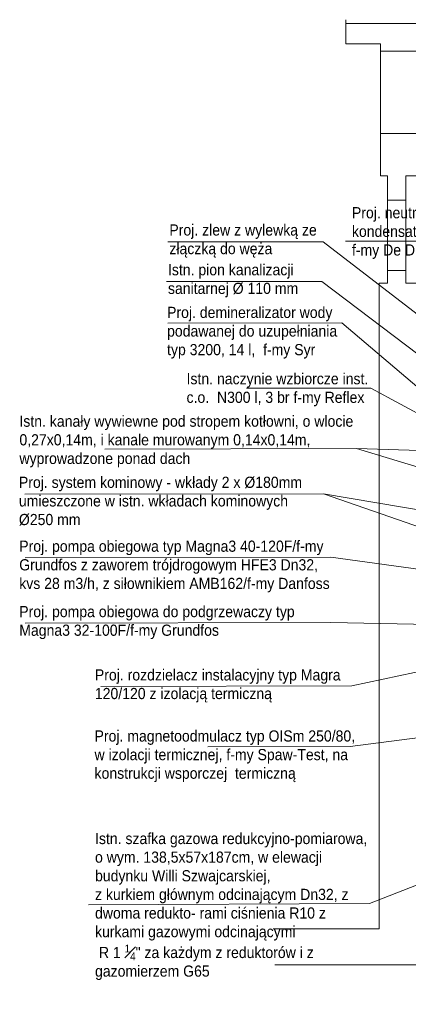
# Model space of a CAD drawing. Header units: millimetres. Extents: x -26820 to -12632, y -5851 to 1958.
# Tile 25 of 95: x -19061 to -18539, y -829 to 494. Entities that reach past the tile are written whole.
import ezdxf

# ---------------------------------------------------------------- set-up
doc = ezdxf.new("R2010")
doc.units = ezdxf.units.MM
doc.linetypes.add('DASHED', pattern=[181.05, 120.7, -60.35])
doc.layers.add('A-INW-SC', color=30, linetype='Continuous', lineweight=13)
doc.layers.add('ściany', color=84, linetype='Continuous', lineweight=35)
doc.styles.get("Standard").update_dxf_attribs({"font": 'arial.ttf'})

msp = doc.modelspace()

# ---------------------------------------------------------------- linework, layer by layer
at = {"color": 7, "lineweight": 15}
for p, q in [((-18862.2, 195.61), (-18653.47, 195.61)), ((-18653.47, 195.61), (-18493.72, 72.32)), ((-18623.53, 196.53), (-18461.33, 196.53)), ((-18864.08, 142.22), (-18655.35, 142.22)), ((-18655.35, 142.22), (-18493.72, 19.85)), ((-18862.1, 86.37), (-18628.36, 86.78)), ((-18628.36, 86.78), (-18477.22, -41.77)), ((-18756.66, -1.25), (-18589.65, -1.25)), ((-18589.65, -1.25), (-18406.86, -99.05)), ((-18947.05, -82.8), (-18608.86, -82.21)), ((-18608.94, -82.21), (-18484.35, -119.88)), ((-18608.86, -82.21), (-18484.35, -85.96)), ((-19054.32, -143.56), (-18653.29, -142.87)), ((-18653.29, -142.87), (-18506.13, -167.84)), ((-18653.29, -142.87), (-18506.13, -193.84)), ((-19053.88, -228.79), (-18643.44, -228.08)), ((-18643.44, -228.08), (-18425.78, -258.16)), ((-19053.88, -316.63), (-18643.44, -315.92)), ((-18643.44, -315.92), (-18425.78, -320.16)), ((-18615.06, -401.06), (-18425.78, -360.56)), ((-18952.27, -401.65), (-18615.06, -401.06)), ((-18617.2, -482.5), (-18262.55, -436.16)), ((-18808.63, -482.83), (-18617.2, -482.5)), ((-18591.13, -693.32), (-18504.07, -658.87)), ((-18969, -695.07), (-18591.4, -693.32))]:
    msp.add_line(p, q, dxfattribs=at)
at = {"layer": 'A-INW-SC', "color": 7}
for p, q in [((-18623.26, 461.41), (-18623.26, 493.81)), ((-18508.51, 488.75), (-18623.26, 488.75)), ((-18576.6, 461.41), (-18623.26, 461.41)), ((-18576.6, 284.02), (-18576.6, 461.41)), ((-18528.03, 451.39), (-18576.6, 451.39)), ((-18528.03, 341.14), (-18576.6, 341.14)), ((-18567.09, 284.02), (-18576.6, 284.02)), ((-18567.09, 140.16), (-18567.09, 284.02)), ((-18284.14, 284.02), (-18542.34, 284.02)), ((-18542.34, 284.02), (-18542.34, 140.16)), ((-18542.34, 251.59), (-18567.09, 251.59)), ((-18542.34, 156.78), (-18567.09, 156.78)), ((-18567.09, 140.16), (-18578.46, 140.16)), ((-18578.46, 140.16), (-18578.46, -727.38)), ((-18284.14, 140.16), (-18542.34, 140.16)), ((-18578.46, -727.38), (-18720.71, -727.38)), ((-18458.89, -775.53), (-18718.42, -775.53)), ((-18448.13, -775.53), (-18718.42, -775.53))]:
    msp.add_line(p, q, dxfattribs=at)

# ---------------------------------------------------------------- texts
at = {"layer": 'ściany', "color": 7, "linetype": 'DASHED', "char_height": 15, "attachment_point": 1}
for s, width, insert in [('{\\W0.9;Proj. neutralizator kondensatu typ SA3, f-my De Dietrich}', 181.4029, (-18614.88, 242.08)), ('{\\W0.9;Proj. zlew z wylewką ze złączką do węża}', 245.344, (-18860.17, 218.89)), ('{\\W0.9;Istn. pion kanalizacji sanitarnej %%C 110 mm }', 245.344, (-18862.05, 165.5)), ('{\\W0.9;Proj. demineralizator wody \\Ppodawanej do uzupełniania \\Ptyp 3200, 14 l,  f-my Syr}', 280.1145, (-18863.24, 108.21)), ('{\\W0.9;Istn. naczynie wzbiorcze inst. c.o.  N300 l, 3 br f-my Reflex}', 245.344, (-18837.07, 19.16)), ('{\\W0.9;Istn. kanały wywiewne pod stropem kotłowni, o wlocie 0,27x0,14m, i kanale murowanym 0,14x0,14m, wyprowadzone ponad dach}', 458.5467, (-19061.6, -37.9)), ('{\\W0.9;Proj. system kominowy - wkłady 2 x %%C180mm umieszczone w istn. wkładach kominowych \\P%%C250 mm}', 447.5592, (-19062.28, -119.97)), ('{\\W0.9;Proj. pompa obiegowa typ Magna3 40-120F/f-my Grundfos z zaworem trójdrogowym HFE3 Dn32, kvs 28 m3/h, z siłownikiem AMB162/f-my Danfoss}', 417.7596, (-19061.84, -205.78)), ('{\\W0.9;Proj. pompa obiegowa do podgrzewaczy typ Magna3 32-100F/f-my Grundfos }', 417.7596, (-19061.84, -293.62)), ('{\\W0.9;Proj. rozdzielacz instalacyjny typ Magra 120/120 z izolacją termiczną}', 350.8154, (-18960.24, -378.64)), ('\\A1;{\\W0.9;Proj. magnetoodmulacz typ OISm 250/80, \\Pw izolacji termicznej, f-my Spaw-Test, na konstrukcji wsporczej  termiczną}', 376.7208, (-18960.68, -460.67)), ('\\A1;{\\W0.9;Istn. szafka gazowa redukcyjno-pomiarowa, o wym. 138,5x57x187cm, w elewacji budynku Willi Szwajcarskiej, \\Pz kurkiem głównym odcinającym Dn32, z dwoma redukto- rami ciśnienia R10 z kurkami gazowymi odcinającymi                    R 1 \\H0.7x;\\S1#4;\\H1.4286x;" za każdym z reduktorów i z gazomierzem G65 }', 366.2066, (-18960.03, -598.4))]:
    msp.add_mtext_dynamic_manual_height_columns(s, width=width, gutter_width=0.625, heights=[0], dxfattribs=dict(at, insert=insert))

doc.saveas('drawing.dxf')
